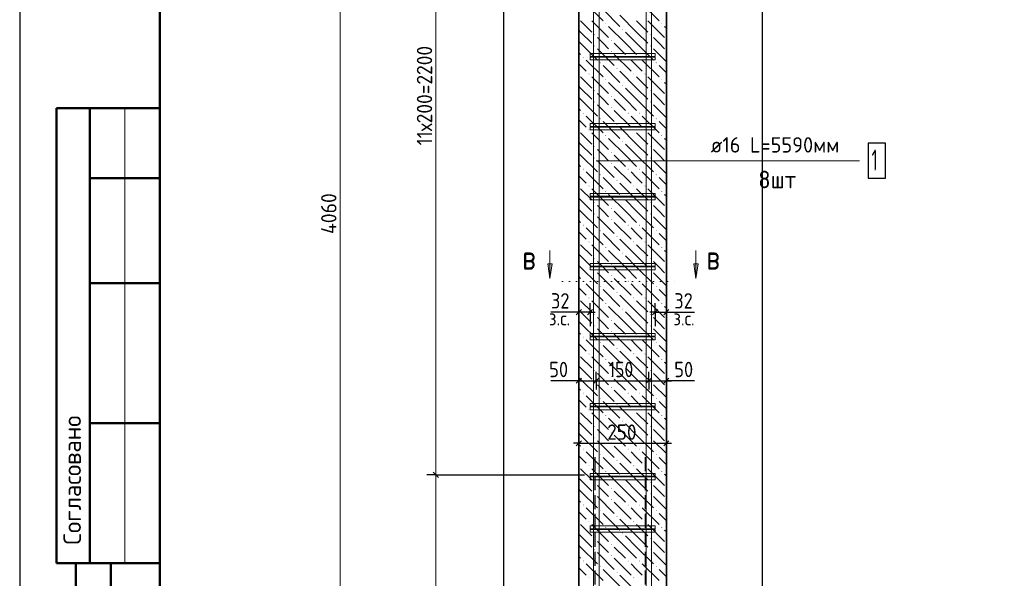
# Model space of a CAD drawing. Header units: millimetres. Extents: x 0 to 50400, y 0 to 35652.
# Tile 2 of 10: x 0 to 16873, y 10538 to 20119. Entities that reach past the tile are written whole.
import ezdxf

# ---------------------------------------------------------------- set-up
doc = ezdxf.new("R2010")
doc.units = ezdxf.units.MM
doc.linetypes.add('______2', pattern=[324, 240, -84])
doc.linetypes.add('______9', pattern=[120, 0, -120])
for name, color, linetype, lineweight in [('Standard', 7, 'Continuous', 25), ('ЖБ Пилон', 7, 'Continuous', 35), ('Позиционная метка диаметр_ шаг', 7, 'Continuous', 13), ('Позиционная метка линия выноска', 7, 'Continuous', 13), ('Размерная линия_ общее', 7, 'Continuous', 13), ('Узлы символ', 7, 'Continuous', 25)]:
    doc.layers.add(name, color=color, linetype=linetype, lineweight=lineweight)
doc.layers.add('Размерная выноска', color=7, linetype='Continuous')
doc.layers.add('Стена фоновая арматура Х1', color=7, linetype='______2', true_color=0xa0a0a0)
doc.layers.add('Стена Хомут', color=7, linetype='______2', true_color=0xa0a0a0)
doc.styles.add('ISOCPEUR', font='txt')

msp = doc.modelspace()

# ---------------------------------------------------------------- hatches: boundary and pattern name
at = {"layer": 'ЖБ Пилон', "linetype": 'Continuous', "lineweight": 18, "transparency": 33554687}
for points in [[(10036, 20051), (10044, 20059), (10051, 20051), (10044, 20043)], [(10324, 19955), (10332, 19963), (10339, 19955), (10332, 19947)], [(10996, 20051), (11004, 20059), (11011, 20051), (11004, 20043)], [(9844, 19859), (9852, 19867), (9859, 19859), (9852, 19851)], [(10132, 19763), (10140, 19771), (10147, 19763), (10140, 19755)], [(10804, 19859), (10812, 19867), (10819, 19859), (10812, 19851)], [(9844, 19667), (9852, 19675), (9859, 19667), (9852, 19659)], [(10132, 19571), (10140, 19579), (10147, 19571), (10140, 19563)], [(10804, 19667), (10812, 19675), (10819, 19667), (10812, 19659)], [(9652, 19475), (9660, 19483), (9667, 19475), (9660, 19467)], [(10420, 19475), (10428, 19483), (10435, 19475), (10428, 19467)], [(10612, 19475), (10620, 19483), (10627, 19475), (10620, 19467)], [(9940, 19379), (9948, 19387), (9955, 19379), (9948, 19371)], [(10228, 19283), (10236, 19291), (10243, 19283), (10236, 19275)], [(10900, 19379), (10908, 19387), (10915, 19379), (10908, 19371)], [(9748, 19187), (9756, 19195), (9763, 19187), (9756, 19179)], [(10036, 19091), (10044, 19099), (10051, 19091), (10044, 19083)], [(10516, 19187), (10524, 19195), (10531, 19187), (10524, 19179)], [(10708, 19187), (10716, 19195), (10723, 19187), (10716, 19179)], [(10996, 19091), (11004, 19099), (11011, 19091), (11004, 19083)], [(9844, 18899), (9852, 18907), (9859, 18899), (9852, 18891)], [(10324, 18995), (10332, 19003), (10339, 18995), (10332, 18987)], [(10804, 18899), (10812, 18907), (10819, 18899), (10812, 18891)], [(10132, 18803), (10140, 18811), (10147, 18803), (10140, 18795)], [(9844, 18707), (9852, 18715), (9859, 18707), (9852, 18699)], [(10132, 18611), (10140, 18619), (10147, 18611), (10140, 18603)], [(10804, 18707), (10812, 18715), (10819, 18707), (10812, 18699)], [(9652, 18515), (9660, 18523), (9667, 18515), (9660, 18507)], [(9940, 18419), (9948, 18427), (9955, 18419), (9948, 18411)], [(10420, 18515), (10428, 18523), (10435, 18515), (10428, 18507)], [(10612, 18515), (10620, 18523), (10627, 18515), (10620, 18507)], [(10900, 18419), (10908, 18427), (10915, 18419), (10908, 18411)], [(9748, 18227), (9756, 18235), (9763, 18227), (9756, 18219)], [(10228, 18323), (10236, 18331), (10243, 18323), (10236, 18315)], [(10516, 18227), (10524, 18235), (10531, 18227), (10524, 18219)], [(10708, 18227), (10716, 18235), (10723, 18227), (10716, 18219)], [(10036, 18131), (10044, 18139), (10051, 18131), (10044, 18123)], [(10996, 18131), (11004, 18139), (11011, 18131), (11004, 18123)], [(9844, 17939), (9852, 17947), (9859, 17939), (9852, 17931)], [(10324, 18035), (10332, 18043), (10339, 18035), (10332, 18027)], [(10804, 17939), (10812, 17947), (10819, 17939), (10812, 17931)], [(9844, 17747), (9852, 17755), (9859, 17747), (9852, 17739)], [(10132, 17843), (10140, 17851), (10147, 17843), (10140, 17835)], [(10804, 17747), (10812, 17755), (10819, 17747), (10812, 17739)], [(9652, 17555), (9660, 17563), (9667, 17555), (9660, 17547)], [(10132, 17651), (10140, 17659), (10147, 17651), (10140, 17643)], [(10420, 17555), (10428, 17563), (10435, 17555), (10428, 17547)], [(10612, 17555), (10620, 17563), (10627, 17555), (10620, 17547)], [(9940, 17459), (9948, 17467), (9955, 17459), (9948, 17451)], [(10900, 17459), (10908, 17467), (10915, 17459), (10908, 17451)], [(9748, 17267), (9756, 17275), (9763, 17267), (9756, 17259)], [(10228, 17363), (10236, 17371), (10243, 17363), (10236, 17355)], [(10516, 17267), (10524, 17275), (10531, 17267), (10524, 17259)], [(10708, 17267), (10716, 17275), (10723, 17267), (10716, 17259)], [(10036, 17171), (10044, 17179), (10051, 17171), (10044, 17163)], [(10324, 17075), (10332, 17083), (10339, 17075), (10332, 17067)], [(10996, 17171), (11004, 17179), (11011, 17171), (11004, 17163)], [(9844, 16979), (9852, 16987), (9859, 16979), (9852, 16971)], [(10132, 16883), (10140, 16891), (10147, 16883), (10140, 16875)], [(10804, 16979), (10812, 16987), (10819, 16979), (10812, 16971)], [(9844, 16787), (9852, 16795), (9859, 16787), (9852, 16779)], [(10804, 16787), (10812, 16795), (10819, 16787), (10812, 16779)], [(9652, 16595), (9660, 16603), (9667, 16595), (9660, 16587)], [(10132, 16691), (10140, 16699), (10147, 16691), (10140, 16683)], [(10420, 16595), (10428, 16603), (10435, 16595), (10428, 16587)], [(10612, 16595), (10620, 16603), (10627, 16595), (10620, 16587)], [(9940, 16499), (9948, 16507), (9955, 16499), (9948, 16491)], [(10228, 16403), (10236, 16411), (10243, 16403), (10236, 16395)], [(10900, 16499), (10908, 16507), (10915, 16499), (10908, 16491)], [(9748, 16307), (9756, 16315), (9763, 16307), (9756, 16299)], [(10036, 16211), (10044, 16219), (10051, 16211), (10044, 16203)], [(10516, 16307), (10524, 16315), (10531, 16307), (10524, 16299)], [(10708, 16307), (10716, 16315), (10723, 16307), (10716, 16299)], [(10996, 16211), (11004, 16219), (11011, 16211), (11004, 16203)], [(10324, 16115), (10332, 16123), (10339, 16115), (10332, 16107)], [(9844, 16019), (9852, 16027), (9859, 16019), (9852, 16011)], [(10132, 15923), (10140, 15931), (10147, 15923), (10140, 15915)], [(10804, 16019), (10812, 16027), (10819, 16019), (10812, 16011)], [(9844, 15827), (9852, 15835), (9859, 15827), (9852, 15819)], [(10132, 15731), (10140, 15739), (10147, 15731), (10140, 15723)], [(10804, 15827), (10812, 15835), (10819, 15827), (10812, 15819)], [(9652, 15635), (9660, 15643), (9667, 15635), (9660, 15627)], [(9940, 15539), (9948, 15547), (9955, 15539), (9948, 15531)], [(10420, 15635), (10428, 15643), (10435, 15635), (10428, 15627)], [(10612, 15635), (10620, 15643), (10627, 15635), (10620, 15627)], [(10900, 15539), (10908, 15547), (10915, 15539), (10908, 15531)], [(9748, 15347), (9756, 15355), (9763, 15347), (9756, 15339)], [(10228, 15443), (10236, 15451), (10243, 15443), (10236, 15435)], [(10516, 15347), (10524, 15355), (10531, 15347), (10524, 15339)], [(10708, 15347), (10716, 15355), (10723, 15347), (10716, 15339)], [(10036, 15251), (10044, 15259), (10051, 15251), (10044, 15243)], [(10996, 15251), (11004, 15259), (11011, 15251), (11004, 15243)], [(9844, 15059), (9852, 15067), (9859, 15059), (9852, 15051)], [(10324, 15155), (10332, 15163), (10339, 15155), (10332, 15147)], [(10804, 15059), (10812, 15067), (10819, 15059), (10812, 15051)], [(9844, 14867), (9852, 14875), (9859, 14867), (9852, 14859)], [(10132, 14963), (10140, 14971), (10147, 14963), (10140, 14955)], [(10804, 14867), (10812, 14875), (10819, 14867), (10812, 14859)], [(9652, 14675), (9660, 14683), (9667, 14675), (9660, 14667)], [(10132, 14771), (10140, 14779), (10147, 14771), (10140, 14763)], [(10420, 14675), (10428, 14683), (10435, 14675), (10428, 14667)], [(10612, 14675), (10620, 14683), (10627, 14675), (10620, 14667)], [(9940, 14579), (9948, 14587), (9955, 14579), (9948, 14571)], [(10900, 14579), (10908, 14587), (10915, 14579), (10908, 14571)], [(9748, 14387), (9756, 14395), (9763, 14387), (9756, 14379)], [(10228, 14483), (10236, 14491), (10243, 14483), (10236, 14475)], [(10516, 14387), (10524, 14395), (10531, 14387), (10524, 14379)], [(10708, 14387), (10716, 14395), (10723, 14387), (10716, 14379)], [(10036, 14291), (10044, 14299), (10051, 14291), (10044, 14283)], [(10324, 14195), (10332, 14203), (10339, 14195), (10332, 14187)], [(10996, 14291), (11004, 14299), (11011, 14291), (11004, 14283)], [(9844, 14099), (9852, 14107), (9859, 14099), (9852, 14091)], [(10132, 14003), (10140, 14011), (10147, 14003), (10140, 13995)], [(10804, 14099), (10812, 14107), (10819, 14099), (10812, 14091)], [(9844, 13907), (9852, 13915), (9859, 13907), (9852, 13899)], [(10804, 13907), (10812, 13915), (10819, 13907), (10812, 13899)], [(9652, 13715), (9660, 13723), (9667, 13715), (9660, 13707)], [(10132, 13811), (10140, 13819), (10147, 13811), (10140, 13803)], [(10420, 13715), (10428, 13723), (10435, 13715), (10428, 13707)], [(10612, 13715), (10620, 13723), (10627, 13715), (10620, 13707)], [(9940, 13619), (9948, 13627), (9955, 13619), (9948, 13611)], [(10228, 13523), (10236, 13531), (10243, 13523), (10236, 13515)], [(10900, 13619), (10908, 13627), (10915, 13619), (10908, 13611)], [(9748, 13427), (9756, 13435), (9763, 13427), (9756, 13419)], [(10036, 13331), (10044, 13339), (10051, 13331), (10044, 13323)], [(10516, 13427), (10524, 13435), (10531, 13427), (10524, 13419)], [(10708, 13427), (10716, 13435), (10723, 13427), (10716, 13419)], [(10996, 13331), (11004, 13339), (11011, 13331), (11004, 13323)], [(10324, 13235), (10332, 13243), (10339, 13235), (10332, 13227)], [(9844, 13139), (9852, 13147), (9859, 13139), (9852, 13131)], [(10132, 13043), (10140, 13051), (10147, 13043), (10140, 13035)], [(10804, 13139), (10812, 13147), (10819, 13139), (10812, 13131)], [(9844, 12947), (9852, 12955), (9859, 12947), (9852, 12939)], [(10132, 12851), (10140, 12859), (10147, 12851), (10140, 12843)], [(10804, 12947), (10812, 12955), (10819, 12947), (10812, 12939)], [(9652, 12755), (9660, 12763), (9667, 12755), (9660, 12747)], [(9940, 12659), (9948, 12667), (9955, 12659), (9948, 12651)], [(10420, 12755), (10428, 12763), (10435, 12755), (10428, 12747)], [(10612, 12755), (10620, 12763), (10627, 12755), (10620, 12747)], [(10900, 12659), (10908, 12667), (10915, 12659), (10908, 12651)], [(10228, 12563), (10236, 12571), (10243, 12563), (10236, 12555)], [(9748, 12467), (9756, 12475), (9763, 12467), (9756, 12459)], [(10036, 12371), (10044, 12379), (10051, 12371), (10044, 12363)], [(10516, 12467), (10524, 12475), (10531, 12467), (10524, 12459)], [(10708, 12467), (10716, 12475), (10723, 12467), (10716, 12459)], [(10996, 12371), (11004, 12379), (11011, 12371), (11004, 12363)], [(9844, 12179), (9852, 12187), (9859, 12179), (9852, 12171)], [(10324, 12275), (10332, 12283), (10339, 12275), (10332, 12267)], [(10804, 12179), (10812, 12187), (10819, 12179), (10812, 12171)], [(9844, 11987), (9852, 11995), (9859, 11987), (9852, 11979)], [(10132, 12083), (10140, 12091), (10147, 12083), (10140, 12075)], [(10804, 11987), (10812, 11995), (10819, 11987), (10812, 11979)], [(10132, 11891), (10140, 11899), (10147, 11891), (10140, 11883)], [(9652, 11795), (9660, 11803), (9667, 11795), (9660, 11787)], [(9940, 11699), (9948, 11707), (9955, 11699), (9948, 11691)], [(10420, 11795), (10428, 11803), (10435, 11795), (10428, 11787)], [(10612, 11795), (10620, 11803), (10627, 11795), (10620, 11787)], [(10900, 11699), (10908, 11707), (10915, 11699), (10908, 11691)], [(9748, 11507), (9756, 11515), (9763, 11507), (9756, 11499)], [(10228, 11603), (10236, 11611), (10243, 11603), (10236, 11595)], [(10516, 11507), (10524, 11515), (10531, 11507), (10524, 11499)], [(10708, 11507), (10716, 11515), (10723, 11507), (10716, 11499)], [(10036, 11411), (10044, 11419), (10051, 11411), (10044, 11403)], [(10324, 11315), (10332, 11323), (10339, 11315), (10332, 11307)], [(10996, 11411), (11004, 11419), (11011, 11411), (11004, 11403)], [(9844, 11219), (9852, 11227), (9859, 11219), (9852, 11211)], [(10804, 11219), (10812, 11227), (10819, 11219), (10812, 11211)], [(9844, 11027), (9852, 11035), (9859, 11027), (9852, 11019)], [(10132, 11123), (10140, 11131), (10147, 11123), (10140, 11115)], [(10804, 11027), (10812, 11035), (10819, 11027), (10812, 11019)], [(9652, 10835), (9660, 10843), (9667, 10835), (9660, 10827)], [(10132, 10931), (10140, 10939), (10147, 10931), (10140, 10923)], [(10420, 10835), (10428, 10843), (10435, 10835), (10428, 10827)], [(10612, 10835), (10620, 10843), (10627, 10835), (10620, 10827)], [(9940, 10739), (9948, 10747), (9955, 10739), (9948, 10731)], [(10228, 10643), (10236, 10651), (10243, 10643), (10236, 10635)], [(10900, 10739), (10908, 10747), (10915, 10739), (10908, 10731)], [(9748, 10547), (9756, 10555), (9763, 10547), (9756, 10539)], [(10516, 10547), (10524, 10555), (10531, 10547), (10524, 10539)], [(10708, 10547), (10716, 10555), (10723, 10547), (10716, 10539)]]:
    msp.add_hatch(color=7, dxfattribs=at).paths.add_polyline_path(points, flags=16)
at = {"layer": 'Узлы символ', "linetype": 'Continuous', "lineweight": 13, "transparency": 33554687}
for points in [[(9123, 15930), (9087, 15678), (9051, 15930)], [(11624, 15930), (11588, 15678), (11552, 15930)]]:
    msp.add_hatch(color=7, dxfattribs=at).paths.add_polyline_path(points, flags=16)

# ---------------------------------------------------------------- linework, layer by layer
at = {"layer": 'Standard', "color": 7, "linetype": 'Continuous', "lineweight": 25, "transparency": 33554687}
for p, q in [((2400, 35040), (2400, 1270)), ((9626, 15150), (9536, 15060)), ((9818, 15150), (9728, 15060)), ((10844, 15060), (10934, 15150)), ((11036, 15060), (11126, 15150)), ((9536, 13883), (9626, 13973)), ((9836, 13883), (9926, 13973)), ((10736, 13883), (10826, 13973)), ((11036, 13883), (11126, 13973)), ((9536, 12809), (9626, 12899)), ((11036, 12809), (11126, 12899))]:
    msp.add_line(p, q, dxfattribs=at)
at = {"layer": 'Standard', "color": 7, "linetype": 'Continuous', "lineweight": 50, "transparency": 33554687}
for p, q in [((7, 18600), (0, 18600)), ((2400, 18600), (632, 18600)), ((632, 18600), (632, 10800)), ((632, 18600), (632, 10800)), ((1200, 18600), (1200, 10800)), ((2400, 17400), (1200, 17400)), ((2400, 15600), (1200, 15600)), ((2400, 13200), (1200, 13200)), ((0, 10800), (7, 10800)), ((632, 10800), (2400, 10800)), ((960, 600), (960, 10800)), ((960, 600), (960, 10800)), ((1560, 600), (1560, 10800))]:
    msp.add_line(p, q, dxfattribs=at)
at = {"layer": 'Standard', "color": 7, "linetype": 'Continuous', "lineweight": 13, "transparency": 33554687}
msp.add_line((1800, 18600), (1800, 10800), dxfattribs=at)
at = {"layer": 'Standard', "color": 7, "linetype": 'Continuous', "lineweight": -3, "transparency": 33554687}
for p, q in [((9581, 15105), (9581, 15255)), ((9773, 15105), (9773, 15255)), ((10889, 15105), (10889, 15255)), ((11081, 15105), (11081, 15255)), ((9581, 15105), (9491, 15105)), ((9581, 15105), (9581, 14955)), ((9581, 15105), (9581, 15105)), ((9773, 15105), (9581, 15105)), ((9773, 15105), (9773, 14955)), ((9773, 15105), (9773, 14864)), ((9773, 15105), (9863, 15105)), ((10889, 15105), (10799, 15105)), ((10889, 15105), (10889, 14955)), ((10889, 15105), (10889, 14864)), ((10889, 15105), (11081, 15105)), ((11081, 15105), (11081, 14955)), ((11081, 15105), (11081, 15105)), ((11081, 15105), (11171, 15105)), ((9581, 13928), (9581, 14078)), ((9881, 13928), (9881, 14078)), ((10781, 13928), (10781, 14078)), ((11081, 13928), (11081, 14078)), ((9581, 13928), (9491, 13928)), ((9581, 13928), (9581, 13778)), ((9581, 13928), (9581, 13928)), ((9581, 13928), (9881, 13928)), ((9881, 13928), (9881, 13778)), ((9881, 13928), (9881, 13928)), ((9881, 13928), (10781, 13928)), ((10781, 13928), (10781, 13778)), ((10781, 13928), (10781, 13927)), ((10781, 13928), (11081, 13928)), ((11081, 13928), (11081, 13778)), ((11081, 13928), (11081, 13928)), ((11081, 13928), (11171, 13928)), ((9581, 12854), (9581, 13004)), ((11081, 12854), (11081, 13004)), ((9581, 12854), (9491, 12854)), ((9581, 12854), (9581, 12704)), ((9581, 12854), (11081, 12854)), ((11081, 12854), (11081, 12704)), ((11081, 12854), (11171, 12854))]:
    msp.add_line(p, q, dxfattribs=at)
at = {"layer": 'Standard', "color": 7, "linetype": 'Continuous', "lineweight": 25, "transparency": 33554687}
msp.add_lwpolyline([(0, 0), (50400, 0), (50400, 35640), (0, 35640), (0, 0)], close=True, dxfattribs=at)
at = {"layer": 'Standard', "color": 7, "linetype": 'Continuous', "lineweight": 13, "transparency": 33554687}
msp.add_lwpolyline([(50400, 35640), (0, 35640), (0, 0), (50400, 0), (50400, 35640)], dxfattribs=at)
msp.add_lwpolyline([(50400, 35640), (0, 35640), (0, 0), (50400, 0), (50400, 35640)], dxfattribs=at)
at = {"layer": 'Standard', "color": 7, "linetype": 'Continuous', "lineweight": 50, "transparency": 33554687}
msp.add_lwpolyline([(2400, 35040), (49800, 35040), (49800, 600), (2400, 600), (2400, 35040)], close=True, dxfattribs=at)
at = {"layer": 'Standard', "color": 254, "linetype": 'Continuous', "lineweight": -3, "true_color": 0xc4c4ff, "transparency": 33554687}
msp.add_lwpolyline([(8291, 2078), (12731, 2078), (12731, 32387), (8291, 32387), (8291, 2078)], dxfattribs=at)
at = {"layer": 'ЖБ Пилон', "color": 7, "linetype": 'Continuous', "lineweight": 35, "transparency": 33554687}
for p, q in [((9581, 28994), (9581, 4634)), ((11081, 4634), (11081, 28994))]:
    msp.add_line(p, q, dxfattribs=at)
at = {"layer": 'ЖБ Пилон', "color": 9, "linetype": 'Continuous', "lineweight": 18, "true_color": 0xc7c7c7, "transparency": 33554687}
for p, q in [((9708, 20387), (9996, 20099)), ((9996, 20291), (10284, 20003)), ((10668, 20387), (10956, 20099)), ((9612, 20099), (9804, 19907)), ((9804, 20099), (10092, 19811)), ((10572, 19907), (10284, 20195)), ((10572, 20099), (10764, 19907)), ((10764, 20099), (11052, 19811)), ((9612, 19907), (9581, 19937)), ((10380, 19715), (10092, 20003)), ((11081, 19973), (11052, 20003)), ((9581, 19745), (9612, 19715)), ((9612, 19907), (9804, 19715)), ((9996, 19715), (9900, 19811)), ((10380, 19907), (10572, 19715)), ((10572, 19907), (10764, 19715)), ((10956, 19715), (10860, 19811)), ((9612, 19715), (9900, 19427)), ((9900, 19619), (10188, 19331)), ((10092, 19619), (9996, 19715)), ((10188, 19715), (10380, 19523)), ((10380, 19715), (10572, 19523)), ((10572, 19715), (10860, 19427)), ((10860, 19619), (11081, 19397)), ((11052, 19619), (10956, 19715)), ((9581, 19553), (9612, 19523)), ((9708, 19427), (9996, 19139)), ((10188, 19523), (10476, 19235)), ((10572, 19331), (10476, 19427)), ((10668, 19427), (10956, 19139)), ((9612, 19331), (9581, 19361)), ((9708, 19235), (9612, 19331)), ((9996, 19331), (10284, 19043)), ((10572, 18947), (10284, 19235)), ((10668, 19235), (10572, 19331)), ((10956, 19331), (11081, 19205)), ((9612, 19139), (9804, 18947)), ((9804, 19139), (10092, 18851)), ((10572, 19139), (10764, 18947)), ((10764, 19139), (11052, 18851)), ((9612, 18947), (9581, 18977)), ((9612, 18947), (9804, 18755)), ((10380, 18755), (10092, 19043)), ((10380, 18947), (10572, 18755)), ((10572, 18947), (10764, 18755)), ((11081, 19013), (11052, 19043)), ((9581, 18785), (9612, 18755)), ((9612, 18755), (9900, 18467)), ((9996, 18755), (9900, 18851)), ((10092, 18659), (9996, 18755)), ((10188, 18755), (10380, 18563)), ((10380, 18755), (10572, 18563)), ((10572, 18755), (10860, 18467)), ((10956, 18755), (10860, 18851)), ((11052, 18659), (10956, 18755)), ((9581, 18593), (9612, 18563)), ((9900, 18659), (10188, 18371)), ((10188, 18563), (10476, 18275)), ((10860, 18659), (11081, 18437)), ((9612, 18371), (9581, 18401)), ((9708, 18467), (9996, 18179)), ((10572, 18371), (10476, 18467)), ((10668, 18467), (10956, 18179)), ((9708, 18275), (9612, 18371)), ((9996, 18371), (10284, 18083)), ((10572, 17987), (10284, 18275)), ((10668, 18275), (10572, 18371)), ((10956, 18371), (11081, 18245)), ((9612, 18179), (9804, 17987)), ((9804, 18179), (10092, 17891)), ((10380, 17795), (10092, 18083)), ((10572, 18179), (10764, 17987)), ((10764, 18179), (11052, 17891)), ((11081, 18053), (11052, 18083)), ((9612, 17987), (9581, 18017)), ((9612, 17987), (9804, 17795)), ((9996, 17795), (9900, 17891)), ((10380, 17987), (10572, 17795)), ((10572, 17987), (10764, 17795)), ((10956, 17795), (10860, 17891)), ((9581, 17825), (9612, 17795)), ((9612, 17795), (9900, 17507)), ((10092, 17699), (9996, 17795)), ((10188, 17795), (10380, 17603)), ((10380, 17795), (10572, 17603)), ((10572, 17795), (10860, 17507)), ((11052, 17699), (10956, 17795)), ((9581, 17633), (9612, 17603)), ((9900, 17699), (10188, 17411)), ((10188, 17603), (10476, 17315)), ((10860, 17699), (11081, 17477)), ((9612, 17411), (9581, 17441)), ((9708, 17315), (9612, 17411)), ((9708, 17507), (9996, 17219)), ((9996, 17411), (10284, 17123)), ((10572, 17411), (10476, 17507)), ((10668, 17315), (10572, 17411)), ((10668, 17507), (10956, 17219)), ((10956, 17411), (11081, 17285)), ((9612, 17219), (9804, 17027)), ((9804, 17219), (10092, 16931)), ((10572, 17027), (10284, 17315)), ((10572, 17219), (10764, 17027)), ((10764, 17219), (11052, 16931)), ((9612, 17027), (9581, 17057)), ((10380, 16835), (10092, 17123)), ((11081, 17093), (11052, 17123)), ((9612, 17027), (9804, 16835)), ((9996, 16835), (9900, 16931)), ((10380, 17027), (10572, 16835)), ((10572, 17027), (10764, 16835)), ((10956, 16835), (10860, 16931)), ((9581, 16865), (9612, 16835)), ((9612, 16835), (9900, 16547)), ((9900, 16739), (10188, 16451)), ((10092, 16739), (9996, 16835)), ((10188, 16835), (10380, 16643)), ((10380, 16835), (10572, 16643)), ((10572, 16835), (10860, 16547)), ((10860, 16739), (11081, 16517)), ((11052, 16739), (10956, 16835)), ((9581, 16673), (9612, 16643)), ((9708, 16547), (9996, 16259)), ((10188, 16643), (10476, 16355)), ((10572, 16451), (10476, 16547)), ((10668, 16547), (10956, 16259)), ((9612, 16451), (9581, 16481)), ((9708, 16355), (9612, 16451)), ((9996, 16451), (10284, 16163)), ((10668, 16355), (10572, 16451)), ((10956, 16451), (11081, 16325)), ((9612, 16259), (9804, 16067)), ((9804, 16259), (10092, 15971)), ((10572, 16067), (10284, 16355)), ((10572, 16259), (10764, 16067)), ((10764, 16259), (11052, 15971)), ((9612, 16067), (9581, 16097)), ((9612, 16067), (9804, 15875)), ((10380, 15875), (10092, 16163)), ((10380, 16067), (10572, 15875)), ((10572, 16067), (10764, 15875)), ((11081, 16133), (11052, 16163)), ((9581, 15905), (9612, 15875)), ((9612, 15875), (9900, 15587)), ((9996, 15875), (9900, 15971)), ((10092, 15779), (9996, 15875)), ((10188, 15875), (10380, 15683)), ((10380, 15875), (10572, 15683)), ((10572, 15875), (10860, 15587)), ((10956, 15875), (10860, 15971)), ((11052, 15779), (10956, 15875)), ((9581, 15713), (9612, 15683)), ((9900, 15779), (10188, 15491)), ((10860, 15779), (11081, 15557)), ((9708, 15587), (9996, 15299)), ((10188, 15683), (10476, 15395)), ((10572, 15491), (10476, 15587)), ((10668, 15587), (10956, 15299)), ((9612, 15491), (9581, 15521)), ((9708, 15395), (9612, 15491)), ((9996, 15491), (10284, 15203)), ((10572, 15107), (10284, 15395)), ((10668, 15395), (10572, 15491)), ((10956, 15491), (11081, 15365)), ((9612, 15299), (9804, 15107)), ((9804, 15299), (10092, 15011)), ((10380, 14915), (10092, 15203)), ((10572, 15299), (10764, 15107)), ((10764, 15299), (11052, 15011)), ((11081, 15173), (11052, 15203)), ((9612, 15107), (9581, 15137)), ((9612, 15107), (9804, 14915)), ((10380, 15107), (10572, 14915)), ((10572, 15107), (10764, 14915)), ((9581, 14945), (9612, 14915)), ((9612, 14915), (9900, 14627)), ((9996, 14915), (9900, 15011)), ((10092, 14819), (9996, 14915)), ((10188, 14915), (10380, 14723)), ((10380, 14915), (10572, 14723)), ((10572, 14915), (10860, 14627)), ((10956, 14915), (10860, 15011)), ((11052, 14819), (10956, 14915)), ((9581, 14753), (9612, 14723)), ((9900, 14819), (10188, 14531)), ((10188, 14723), (10476, 14435)), ((10860, 14819), (11081, 14597)), ((9612, 14531), (9581, 14561)), ((9708, 14435), (9612, 14531)), ((9708, 14627), (9996, 14339)), ((9996, 14531), (10284, 14243)), ((10572, 14531), (10476, 14627)), ((10668, 14435), (10572, 14531)), ((10668, 14627), (10956, 14339)), ((10956, 14531), (11081, 14405)), ((10572, 14147), (10284, 14435)), ((9612, 14147), (9581, 14177)), ((9612, 14339), (9804, 14147)), ((9804, 14339), (10092, 14051)), ((10380, 13955), (10092, 14243)), ((10572, 14339), (10764, 14147)), ((10764, 14339), (11052, 14051)), ((11081, 14213), (11052, 14243)), ((9612, 14147), (9804, 13955)), ((9996, 13955), (9900, 14051)), ((10380, 14147), (10572, 13955)), ((10572, 14147), (10764, 13955)), ((10956, 13955), (10860, 14051)), ((9581, 13985), (9612, 13955)), ((9612, 13955), (9900, 13667)), ((9900, 13859), (10188, 13571)), ((10092, 13859), (9996, 13955)), ((10188, 13955), (10380, 13763)), ((10380, 13955), (10572, 13763)), ((10572, 13955), (10860, 13667)), ((10860, 13859), (11081, 13637)), ((11052, 13859), (10956, 13955)), ((9581, 13793), (9612, 13763)), ((9708, 13667), (9996, 13379)), ((10188, 13763), (10476, 13475)), ((10572, 13571), (10476, 13667)), ((10668, 13667), (10956, 13379)), ((9612, 13571), (9581, 13601)), ((9708, 13475), (9612, 13571)), ((9996, 13571), (10284, 13283)), ((10668, 13475), (10572, 13571)), ((10956, 13571), (11081, 13445)), ((9612, 13379), (9804, 13187)), ((9804, 13379), (10092, 13091)), ((10572, 13187), (10284, 13475)), ((10572, 13379), (10764, 13187)), ((10764, 13379), (11052, 13091)), ((9612, 13187), (9581, 13217)), ((9612, 13187), (9804, 12995)), ((10380, 12995), (10092, 13283)), ((10380, 13187), (10572, 12995)), ((10572, 13187), (10764, 12995)), ((11081, 13253), (11052, 13283)), ((9581, 13025), (9612, 12995)), ((9612, 12995), (9900, 12707)), ((9996, 12995), (9900, 13091)), ((10092, 12899), (9996, 12995)), ((10188, 12995), (10380, 12803)), ((10380, 12995), (10572, 12803)), ((10572, 12995), (10860, 12707)), ((10956, 12995), (10860, 13091)), ((11052, 12899), (10956, 12995)), ((9581, 12833), (9612, 12803)), ((9900, 12899), (10188, 12611)), ((10860, 12899), (11081, 12677)), ((9708, 12707), (9996, 12419)), ((10188, 12803), (10476, 12515)), ((10572, 12611), (10476, 12707)), ((10668, 12707), (10956, 12419)), ((9612, 12611), (9581, 12641)), ((9708, 12515), (9612, 12611)), ((9996, 12611), (10284, 12323)), ((10572, 12227), (10284, 12515)), ((10668, 12515), (10572, 12611)), ((10956, 12611), (11081, 12485)), ((9612, 12419), (9804, 12227)), ((9804, 12419), (10092, 12131)), ((10380, 12035), (10092, 12323)), ((10572, 12419), (10764, 12227)), ((10764, 12419), (11052, 12131)), ((11081, 12293), (11052, 12323)), ((9612, 12227), (9581, 12257)), ((9612, 12227), (9804, 12035)), ((10380, 12227), (10572, 12035)), ((10572, 12227), (10764, 12035)), ((9581, 12065), (9612, 12035)), ((9612, 12035), (9900, 11747)), ((9996, 12035), (9900, 12131)), ((10092, 11939), (9996, 12035)), ((10188, 12035), (10380, 11843)), ((10380, 12035), (10572, 11843)), ((10572, 12035), (10860, 11747)), ((10956, 12035), (10860, 12131)), ((11052, 11939), (10956, 12035)), ((9581, 11873), (9612, 11843)), ((9900, 11939), (10188, 11651)), ((10188, 11843), (10476, 11555)), ((10860, 11939), (11081, 11717)), ((9612, 11651), (9581, 11681)), ((9708, 11555), (9612, 11651)), ((9708, 11747), (9996, 11459)), ((9996, 11651), (10284, 11363)), ((10572, 11651), (10476, 11747)), ((10668, 11555), (10572, 11651)), ((10668, 11747), (10956, 11459)), ((10956, 11651), (11081, 11525)), ((10572, 11267), (10284, 11555)), ((9612, 11459), (9804, 11267)), ((9804, 11459), (10092, 11171)), ((10380, 11075), (10092, 11363)), ((10572, 11459), (10764, 11267)), ((10764, 11459), (11052, 11171)), ((11081, 11333), (11052, 11363)), ((9612, 11267), (9581, 11297)), ((9612, 11267), (9804, 11075)), ((9996, 11075), (9900, 11171)), ((10380, 11267), (10572, 11075)), ((10572, 11267), (10764, 11075)), ((10956, 11075), (10860, 11171)), ((9581, 11105), (9612, 11075)), ((9612, 11075), (9900, 10787)), ((9900, 10979), (10188, 10691)), ((10092, 10979), (9996, 11075)), ((10188, 11075), (10380, 10883)), ((10380, 11075), (10572, 10883)), ((10572, 11075), (10860, 10787)), ((10860, 10979), (11081, 10757)), ((11052, 10979), (10956, 11075)), ((9581, 10913), (9612, 10883)), ((10188, 10883), (10476, 10595)), ((9612, 10691), (9581, 10721)), ((9708, 10595), (9612, 10691)), ((9708, 10787), (9996, 10499)), ((9996, 10691), (10284, 10403)), ((10572, 10691), (10476, 10787)), ((10668, 10595), (10572, 10691)), ((10668, 10787), (10956, 10499)), ((10956, 10691), (11081, 10565)), ((10572, 10307), (10284, 10595))]:
    msp.add_line(p, q, dxfattribs=at)
at = {"layer": 'Позиционная метка линия выноска', "color": 7, "linetype": 'Continuous', "lineweight": 13, "transparency": 33554687}
msp.add_line((9881, 17699), (14389, 17699), dxfattribs=at)
at = {"layer": 'Позиционная метка линия выноска', "color": 253, "linetype": '______2', "lineweight": 25, "true_color": 0xa0a0a0, "transparency": 33554687}
for p, q in [((9853, 12614), (9853, 2678)), ((10716, 12614), (10716, 2678))]:
    msp.add_line(p, q, dxfattribs=at)
at = {"layer": 'Размерная выноска', "color": 7, "linetype": 'Continuous', "lineweight": -3, "transparency": 33554687}
for p, q in [((9581, 15105), (9101, 15105)), ((11081, 15105), (11561, 15105)), ((9581, 13928), (9101, 13928)), ((11561, 13928), (11081, 13928))]:
    msp.add_line(p, q, dxfattribs=at)
at = {"layer": 'Размерная линия_ общее', "color": 7, "linetype": 'Continuous', "lineweight": 13, "transparency": 33554687}
for p, q in [((5489, 28994), (5489, 4634)), ((7129, 12314), (7129, 25514)), ((7129, 5114), (7129, 12314))]:
    msp.add_line(p, q, dxfattribs=at)
at = {"layer": 'Размерная линия_ общее', "color": 7, "linetype": 'Continuous', "lineweight": 25, "transparency": 33554687}
msp.add_line((7174, 12269), (7084, 12359), dxfattribs=at)
at = {"layer": 'Размерная линия_ общее', "color": 7, "linetype": 'Continuous', "lineweight": -3, "transparency": 33554687}
for q in [(6979, 12314), (7279, 12314), (9681, 12314)]:
    msp.add_line((7129, 12314), q, dxfattribs=at)
at = {"layer": 'Стена фоновая арматура Х1', "color": 7, "linetype": 'Continuous', "lineweight": 18, "transparency": 33554687}
for points in [[(9833, 4634), (9833, 29301), (9929, 29894), (9929, 31835), (10025, 31835), (10025, 29887), (9929, 29293), (9929, 4634), (9833, 4634)], [(9833, 4634), (9833, 29301), (9929, 29894), (9929, 31835), (10025, 31835), (10025, 29887), (9929, 29293), (9929, 4634), (9833, 4634)], [(9833, 4634), (9833, 29301), (9929, 29894), (9929, 31835), (10025, 31835), (10025, 29887), (9929, 29293), (9929, 4634), (9833, 4634)], [(9833, 4634), (9833, 29301), (9929, 29894), (9929, 31835), (10025, 31835), (10025, 29887), (9929, 29293), (9929, 4634), (9833, 4634)], [(10733, 4634), (10733, 29293), (10637, 29887), (10637, 31835), (10733, 31835), (10733, 29894), (10829, 29301), (10829, 4634), (10733, 4634)], [(10733, 4634), (10733, 29293), (10637, 29887), (10637, 31835), (10733, 31835), (10733, 29894), (10829, 29301), (10829, 4634), (10733, 4634)], [(10733, 4634), (10733, 29293), (10637, 29887), (10637, 31835), (10733, 31835), (10733, 29894), (10829, 29301), (10829, 4634), (10733, 4634)], [(10733, 4634), (10733, 29293), (10637, 29887), (10637, 31835), (10733, 31835), (10733, 29894), (10829, 29301), (10829, 4634), (10733, 4634)]]:
    msp.add_lwpolyline(points, dxfattribs=at)
at = {"layer": 'Стена фоновая арматура Х1', "color": 7, "linetype": 'Continuous', "lineweight": 25, "transparency": 33554687}
msp.add_lwpolyline([(14539, 17399), (14839, 17399), (14839, 17999), (14539, 17999), (14539, 17399)], dxfattribs=at)
at = {"layer": 'Стена Хомут', "color": 7, "linetype": 'Continuous', "lineweight": 13, "transparency": 33554687}
for points in [[(9773, 19538), (10889, 19538), (10889, 19490), (9773, 19490), (9773, 19538)], [(9773, 19478), (10889, 19478), (10889, 19430), (9773, 19430), (9773, 19478)], [(9773, 18338), (10889, 18338), (10889, 18290), (9773, 18290), (9773, 18338)], [(9773, 18278), (10889, 18278), (10889, 18230), (9773, 18230), (9773, 18278)], [(9773, 17138), (10889, 17138), (10889, 17090), (9773, 17090), (9773, 17138)], [(9773, 17078), (10889, 17078), (10889, 17030), (9773, 17030), (9773, 17078)], [(9773, 15938), (10889, 15938), (10889, 15890), (9773, 15890), (9773, 15938)], [(9773, 15878), (10889, 15878), (10889, 15830), (9773, 15830), (9773, 15878)], [(9773, 14738), (10889, 14738), (10889, 14690), (9773, 14690), (9773, 14738)], [(9773, 14678), (10889, 14678), (10889, 14630), (9773, 14630), (9773, 14678)], [(9773, 13538), (10889, 13538), (10889, 13490), (9773, 13490), (9773, 13538)], [(9773, 13478), (10889, 13478), (10889, 13430), (9773, 13430), (9773, 13478)], [(9773, 12338), (10889, 12338), (10889, 12290), (9773, 12290), (9773, 12338)], [(9773, 12278), (10889, 12278), (10889, 12230), (9773, 12230), (9773, 12278)], [(9773, 11438), (10889, 11438), (10889, 11390), (9773, 11390), (9773, 11438)], [(9773, 11378), (10889, 11378), (10889, 11330), (9773, 11330), (9773, 11378)]]:
    msp.add_lwpolyline(points, dxfattribs=at)
at = {"layer": 'Узлы символ', "color": 7, "linetype": 'Continuous', "lineweight": 13, "transparency": 33554687}
for p, q in [((9087, 15678), (9087, 16158)), ((11588, 15678), (11588, 16158)), ((9087, 15678), (9051, 15930)), ((9051, 15930), (9123, 15930)), ((9087, 15930), (9087, 15948)), ((9123, 15930), (9087, 15678)), ((11588, 15678), (11552, 15930)), ((11552, 15930), (11624, 15930)), ((11588, 15930), (11588, 15948)), ((11624, 15930), (11588, 15678)), ((9087, 15678), (9087, 15678)), ((9087, 15678), (9087, 15678)), ((9087, 15678), (9087, 15678)), ((11588, 15678), (11588, 15678)), ((11588, 15678), (11588, 15678)), ((11588, 15678), (11588, 15678))]:
    msp.add_line(p, q, dxfattribs=at)
at = {"layer": 'Узлы символ', "color": 7, "linetype": '______9', "lineweight": 13, "transparency": 33554687}
msp.add_line((9301, 15631), (11341, 15631), dxfattribs=at)

# ---------------------------------------------------------------- texts
at = {"layer": 'Standard', "color": 7, "linetype": 'Continuous', "lineweight": 25, "transparency": 33554687, "char_height": 264, "attachment_point": 7, "style": 'ISOCPEUR'}
for s, insert, width in [('\\W0.87;32', (9103, 15165), 484.71), ('\\W0.87;32', (11216, 15165), 484.72), ('\\W0.87;50', (9073, 13988), 484.71), ('\\W0.83;150', (10094, 13988), 610.29), ('\\W0.87;50', (11216, 13988), 484.72), ('\\W0.91;250', (10067, 12914), 674.39)]:
    msp.add_mtext(s, dxfattribs=dict(at, insert=insert, width=width))
at = {"layer": 'Standard', "color": 7, "linetype": 'Continuous', "lineweight": 18, "transparency": 33554687, "char_height": 240, "width": 551.93, "attachment_point": 7, "style": 'ISOCPEUR'}
for insert in [(9070, 14876), (11203, 14876)]:
    msp.add_mtext('\\W0.90;з.с.', dxfattribs=dict(at, insert=insert))
at = {"layer": 'Standard', "color": 7, "linetype": 'Continuous', "lineweight": 50, "transparency": 33554687, "insert": (1050, 11114), "char_height": 300, "width": 2486.25, "attachment_point": 7, "rotation": 90, "style": 'ISOCPEUR'}
msp.add_mtext('\\A1;{\\fISOCPEUR|i0|b0;\\H300.000000;\\W1.000000;\\C7;Согласовано}\\P', dxfattribs=at)
at = {"layer": 'Позиционная метка диаметр_ шаг', "color": 7, "linetype": 'Continuous', "lineweight": 25, "transparency": 33554687, "insert": (12657, 17228), "char_height": 300, "width": 888.55, "attachment_point": 7, "style": 'ISOCPEUR'}
msp.add_mtext('\\W0.93;8шт', dxfattribs=at)
at = {"layer": 'Размерная линия_ общее', "color": 7, "linetype": 'Continuous', "lineweight": 25, "transparency": 33554687, "char_height": 264, "attachment_point": 7, "rotation": 90, "style": 'ISOCPEUR'}
for s, insert, width in [('\\W0.92;11х200=2200', (7069, 17963), 2047.77), ('\\W0.93;4060', (5429, 16444), 888.46)]:
    msp.add_mtext(s, dxfattribs=dict(at, insert=insert, width=width))
at = {"layer": 'Стена фоновая арматура Х1', "color": 7, "linetype": 'Continuous', "lineweight": 13, "transparency": 33554687, "attachment_point": 7, "style": 'ISOCPEUR'}
for s, insert, char_height, width in [('\\W0.96;ø16 L=5590мм ', (11839, 17840), 264, 2527.6), ('\\W0.56;1', (14599, 17531), 360, 279.99)]:
    msp.add_mtext(s, dxfattribs=dict(at, insert=insert, char_height=char_height, width=width))
at = {"layer": 'Узлы символ', "color": 7, "linetype": 'Continuous', "lineweight": 35, "transparency": 33554687, "char_height": 420, "width": 456.96, "attachment_point": 7, "style": 'ISOCPEUR'}
for insert in [(8613, 15832), (11768, 15832)]:
    msp.add_mtext('\\W0.78;в', dxfattribs=dict(at, insert=insert))

doc.saveas('drawing.dxf')
